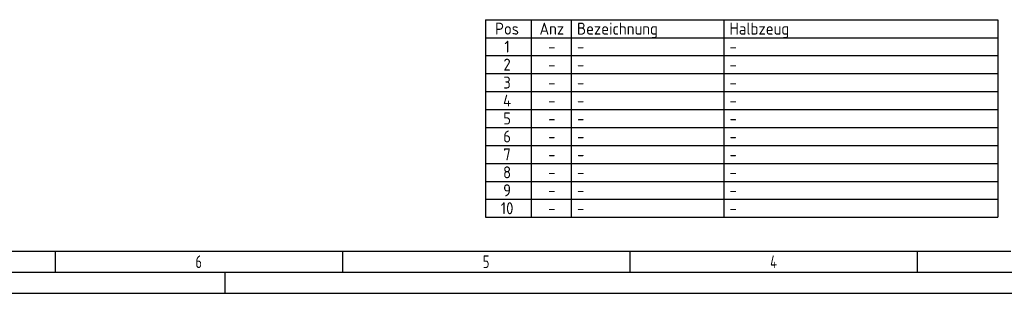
# Paper-space layout 'A1 - Layout' of a CAD drawing. Extents: x 0 to 841, y 1 to 595.
# Tile 2 of 5: x 412 to 647, y 1 to 66. Entities that reach past the tile are written whole.
import ezdxf
from ezdxf.enums import TextEntityAlignment as Align

# ---------------------------------------------------------------- set-up
doc = ezdxf.new("R2010")
doc.units = 0
doc.header["$LTSCALE"] = 50
doc.header["$MEASUREMENT"] = 0
doc.layers.get('0').update_dxf_attribs({"color": 6, "linetype": 'CONTINUOUS'})
doc.layers.add('RAHMEN', color=6, linetype='CONTINUOUS')
doc.layers.add('STCKLIST', color=5, linetype='CONTINUOUS')
doc.layers.get('0').off()
doc.styles.add('ISO8', font='ISOCP3.SHX', dxfattribs={"width": 0.8})
doc.styles.get("Standard").update_dxf_attribs({"font": 'isocp3.shx'})

# ---------------------------------------------------------------- blocks, each defined once
blk = doc.blocks.new('STCKLIST')
at = {"layer": 'STCKLIST'}
for p, q in [((-101.6, 39.13), (0, 39.13)), ((-101.6, 39.13), (-101.6, 0)), ((0, 39.13), (0, 0)), ((-101.6, 35.57), (0, 35.57))]:
    blk.add_line(p, q, dxfattribs=at)
at = {"layer": 'STCKLIST', "color": 2}
for p, q in [((-92.58, 39.13), (-92.58, 0)), ((-84.62, 39.13), (-84.62, 0)), ((-54.38, 39.13), (-54.38, 0)), ((-101.6, 32.02), (0, 32.02)), ((-101.6, 28.46), (0, 28.46)), ((-101.6, 24.9), (0, 24.9)), ((-101.6, 21.34), (0, 21.34)), ((-101.6, 17.79), (0, 17.79)), ((-101.6, 14.23), (0, 14.23)), ((-101.6, 10.67), (0, 10.67)), ((-101.6, 7.11), (0, 7.11)), ((-101.6, 3.56), (0, 3.56))]:
    blk.add_line(p, q, dxfattribs=at)
at = {"layer": 'STCKLIST', "color": 5}
blk.add_line((-101.6, 0), (0, 0), dxfattribs=at)
at = {"layer": 'STCKLIST', "color": 4}
for s, height, p in [('Pos', 2.372, (-97.35, 36.17)), ('Anz', 2.372, (-88.47, 36.17)), ('1', 2.37, (-97.35, 32.61)), ('2', 2.37, (-97.35, 29.05)), ('3', 2.37, (-97.35, 25.49)), ('4', 2.37, (-97.35, 21.94)), ('5', 2.37, (-97.35, 18.38)), ('6', 2.37, (-97.35, 14.82)), ('7', 2.37, (-97.35, 11.27)), ('8', 2.37, (-97.35, 7.71)), ('9', 2.37, (-97.35, 4.15)), ('10', 2.372, (-97.35, 0.59))]:
    blk.add_text(s, height=height, dxfattribs=at).set_placement(p, align=Align.CENTER)
for s, height, p in [('Bezeichnung', 2.3716, (-83.48, 35.46)), ('Halbzeug', 2.372, (-53.23, 35.46))]:
    blk.add_text(s, height=height, dxfattribs=at).set_placement(p, align=Align.BOTTOM_LEFT)
blk = doc.blocks.new('RAHMEN-A1')
at = {"layer": 'RAHMEN', "color": 2}
for p, q in [((10, 10), (648, 10)), ((420.5, 10), (420.5, 5)), ((488.92, 10), (488.92, 5)), ((557.33, 10), (557.33, 5)), ((625.75, 10), (625.75, 5))]:
    blk.add_line(p, q, dxfattribs=at)
at = {"layer": 'RAHMEN', "color": 5}
blk.add_line((5, 5), (836, 5), dxfattribs=at)
at = {"layer": 'RAHMEN', "color": 3}
for p, q in [((461, 0), (461, 5)), ((0, 0), (841, 0))]:
    blk.add_line(p, q, dxfattribs=at)
at = {"layer": 'RAHMEN', "color": 2, "style": 'ISO8', "width": 0.8}
for s, p in [('6', (454.71, 7.5)), ('5', (523.12, 7.5)), ('4', (591.54, 7.5))]:
    blk.add_text(s, height=3, dxfattribs=at).set_placement(p, align=Align.MIDDLE)

psp = doc.layouts.new('A1 - Layout')

# ---------------------------------------------------------------- block references
psp.add_blockref('RAHMEN-A1', (0.22, 0.63))
at = {"xscale": 1.2, "yscale": 1.2, "zscale": 1.2}
psp.add_blockref('STCKLIST', (645.15, 18.71), dxfattribs=at)

# ---------------------------------------------------------------- texts
at = {"layer": 'STCKLIST', "color": 4}
for p in [(538.99, 57.84), (538.99, 53.57), (538.99, 49.3), (538.99, 45.03), (538.99, 40.76), (538.99, 36.49), (538.99, 32.22), (538.99, 27.96), (538.99, 23.69), (538.99, 19.42)]:
    psp.add_text('-', height=2.85, dxfattribs=at).set_placement(p, align=Align.CENTER)
for p in [(544.98, 56.98), (581.28, 56.98), (544.98, 52.71), (581.28, 52.71), (544.98, 48.45), (581.28, 48.45), (544.98, 44.18), (581.28, 44.18), (544.98, 39.91), (581.28, 39.91), (544.98, 35.64), (581.28, 35.64), (544.98, 31.37), (581.28, 31.37), (544.98, 27.1), (581.28, 27.1), (544.98, 22.83), (581.28, 22.83), (544.98, 18.56), (581.28, 18.56)]:
    psp.add_text('-', height=2.85, dxfattribs=at).set_placement(p, align=Align.BOTTOM_LEFT)

doc.saveas('drawing.dxf')
